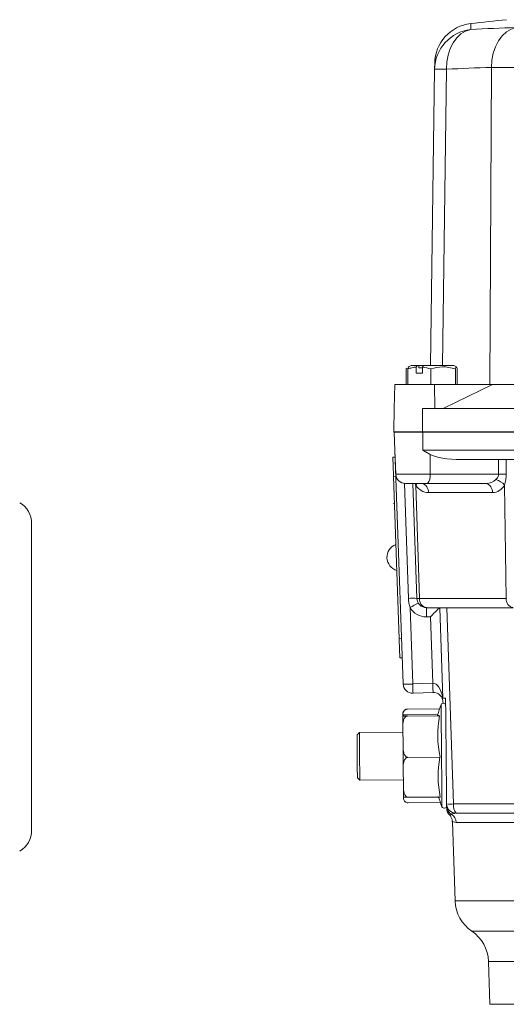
# Model space of a CAD drawing. Header units: millimetres. Extents: x 104 to 691, y -53 to 667.
# Tile 22 of 29: x 420 to 522, y 442 to 648. Entities that reach past the tile are written whole.
import ezdxf

# ---------------------------------------------------------------- set-up
doc = ezdxf.new("R2010")
doc.units = ezdxf.units.MM

msp = doc.modelspace()

# ---------------------------------------------------------------- linework, layer by layer
at = {"color": 7, "linetype": 'Continuous', "lineweight": 15}
for p, q in [((506.28, 576.15), (507.12, 638.12)), ((518.64, 572.15), (519.01, 638.5)), ((501.38, 575.58), (501.19, 575.4)), ((501.19, 575.4), (501.19, 572.15)), ((501.52, 575.4), (501.68, 575.77)), ((501.52, 575.4), (501.52, 572.15)), ((501.65, 575.82), (501.56, 575.78)), ((502.21, 576.15), (501.65, 575.82)), ((503.59, 576.15), (502.21, 576.15)), ((503.26, 574.55), (503.26, 575.81)), ((503.85, 576.15), (503.59, 576.15)), ((503.85, 576.15), (503.85, 575.65)), ((504.91, 576.15), (503.85, 576.15)), ((504.59, 575.65), (503.85, 575.65)), ((504.59, 575.81), (504.59, 574.55)), ((511.16, 576.15), (504.92, 576.15)), ((506.33, 575.4), (506.33, 572.15)), ((511.72, 575.82), (511.16, 576.15)), ((511.5, 575.4), (511.5, 572.15)), ((511.85, 575.4), (511.85, 572.15)), ((504.59, 574.55), (503.26, 574.55)), ((498.77, 572.15), (498.68, 567.15)), ((507.09, 572.15), (498.77, 572.15)), ((507.09, 572.15), (507.13, 567.15)), ((519.23, 572.15), (507.09, 572.15)), ((508.91, 567.15), (519.23, 572.15)), ((667.96, 572.15), (519.23, 572.15)), ((498.68, 567.15), (498.6, 562.25)), ((504.6, 567.15), (504.6, 562.25)), ((682.6, 567.15), (504.6, 567.15)), ((498.6, 562.25), (498.6, 562.15)), ((504.6, 562.25), (498.6, 562.25)), ((500.78, 562.15), (498.6, 562.15)), ((498.83, 558.38), (498.69, 562.15)), ((500.78, 562.15), (504.68, 562.15)), ((504.6, 562.25), (504.6, 562.15)), ((682.6, 562.25), (504.6, 562.25)), ((504.68, 558.38), (504.68, 562.15)), ((504.68, 562.15), (591.12, 562.15)), ((498.38, 556.93), (498.88, 556.95)), ((498.83, 558.38), (499, 553.38)), ((500.53, 509.48), (498.83, 558.38)), ((504.68, 558.38), (590.72, 558.38)), ((506.16, 553.38), (506.19, 557.52)), ((589.52, 556.45), (512.65, 556.45)), ((498.52, 552.93), (499.02, 552.95)), ((499.7, 518.95), (498.52, 552.93)), ((506.16, 553.38), (520.51, 553.38)), ((498.61, 550.14), (498.54, 550.14)), ((505.64, 551.45), (501, 551.45)), ((503.41, 527.38), (502.57, 551.45)), ((503.17, 551.12), (503.99, 527.38)), ((517.8, 551.45), (505.64, 551.45)), ((522.11, 527.38), (521.76, 551.12)), ((519.21, 549.52), (505.8, 549.52)), ((498.54, 547.27), (498.71, 547.27)), ((498.76, 545.85), (498.7, 545.85)), ((422.86, 510.95), (422.86, 543.06)), ((499.27, 528.73), (499.36, 528.73)), ((499.37, 528.55), (499.3, 528.54)), ((501.98, 525.46), (502.53, 509.48)), ((503.99, 527.38), (522.11, 527.38)), ((523.52, 525.45), (505.41, 525.45)), ((508.84, 506.53), (508.18, 525.45)), ((509.66, 525.45), (511.1, 484.38)), ((499.42, 524.41), (499.51, 524.41)), ((506.25, 523.52), (505.41, 523.52)), ((506.73, 509.63), (506.25, 523.52)), ((499.7, 518.95), (500.2, 518.97)), ((499.84, 514.96), (500.34, 514.97)), ((422.86, 478.84), (422.86, 510.95)), ((502.53, 509.48), (506.73, 509.63)), ((506.8, 507.7), (502.6, 507.55)), ((508.88, 505.47), (508.87, 505.77)), ((500.45, 502.96), (500.46, 502.83)), ((501.44, 504.21), (508.15, 504.27)), ((501.45, 503.04), (507.77, 503.1)), ((501.46, 502.76), (508.16, 502.82)), ((491.38, 499.32), (490.89, 498.82)), ((500.49, 499.4), (491.38, 499.32)), ((500.48, 500.49), (500.51, 496.38)), ((501.53, 494.13), (508.24, 494.19)), ((500.55, 491.93), (500.59, 487.95)), ((490.97, 489.82), (491.47, 489.32)), ((491.47, 489.32), (500.57, 489.4)), ((500.6, 485.84), (500.6, 485.77)), ((500.61, 485.58), (500.6, 485.77)), ((501.6, 485.77), (508.31, 485.83)), ((501.61, 484.6), (508.32, 484.66)), ((511.1, 484.38), (529.82, 484.38)), ((509.64, 483.85), (509.63, 484.02)), ((530.34, 482.45), (511.62, 482.45)), ((510.28, 482.06), (510.26, 482.06)), ((510.84, 480.66), (511.42, 464.08)), ((537.09, 480.52), (511.65, 480.52)), ((518.37, 451.43), (518.68, 442.45)), ((518.68, 442.45), (608.68, 442.45))]:
    msp.add_line(p, q, dxfattribs=at)
at = {"color": 8, "linetype": 'Continuous', "lineweight": 15}
for p, q in [((509.61, 638.12), (508.77, 576.15)), ((499, 553.38), (506.16, 553.38)), ((501.66, 527.39), (500.82, 551.46)), ((511.42, 464.08), (586.61, 464.08)), ((514.89, 457.75), (590.37, 457.75)), ((609, 451.43), (518.37, 451.43))]:
    msp.add_line(p, q, dxfattribs=at)
at = {"color": 8, "linetype": 'Continuous', "lineweight": 15, "flags": 128}
for points in [[(514.67, 647.69), (514.67, 647.61), (514.67, 647.37), (514.66, 646.98), (514.66, 646.44)], [(503.39, 551.45), (503.3, 551.3), (503.17, 551.12)], [(508.47, 505.15), (508.47, 505.11), (508.47, 504.75), (508.48, 504.04), (508.49, 503.01), (508.5, 501.69), (508.51, 500.11), (508.53, 498.35), (508.55, 496.46), (508.56, 494.49), (508.58, 492.53), (508.6, 490.63), (508.61, 488.87), (508.63, 487.29), (508.64, 485.96), (508.65, 484.92), (508.65, 484.2), (508.66, 483.83), (508.66, 483.79)]]:
    msp.add_lwpolyline(points, dxfattribs=at)
at = {"color": 7, "linetype": 'Continuous', "lineweight": 15, "flags": 128}
for points in [[(514.66, 646.44), (513.61, 646.12), (512.63, 645.54), (511.75, 644.72), (510.99, 643.68), (510.38, 642.46), (509.94, 641.1), (509.68, 639.64), (509.61, 638.12)], [(519.01, 638.5), (519.1, 640.01), (519.38, 641.48), (519.84, 642.84), (520.47, 644.06), (521.25, 645.1), (522.14, 645.92), (523.13, 646.5), (524.18, 646.82)], [(507.12, 638.12), (507.12, 638.66), (507.13, 639.05), (507.13, 639.28), (507.13, 639.35)], [(498.52, 552.93), (498.49, 553.71), (498.46, 554.46), (498.44, 555.15), (498.42, 555.76), (498.4, 556.26), (498.39, 556.63), (498.38, 556.85), (498.38, 556.93)], [(499.84, 514.96), (499.84, 515.03), (499.83, 515.26), (499.82, 515.63), (499.8, 516.13), (499.78, 516.73), (499.76, 517.42), (499.73, 518.17), (499.7, 518.95)], [(502.53, 509.48), (502.55, 509.1), (502.56, 508.74), (502.57, 508.4), (502.58, 508.11), (502.59, 507.87), (502.6, 507.7), (502.6, 507.59), (502.6, 507.55)], [(506.73, 509.63), (506.75, 509.25), (506.76, 508.88), (506.77, 508.55), (506.78, 508.26), (506.79, 508.02), (506.8, 507.84), (506.8, 507.74), (506.8, 507.7)], [(508.84, 506.53), (508.84, 506.53), (508.83, 506.53), (508.8, 506.53)], [(508.84, 506.53), (508.88, 506.54), (508.99, 506.54), (509.18, 506.54), (509.42, 506.54)], [(509.42, 506.54), (509.46, 502.86), (509.49, 499.47), (509.51, 496.39), (509.54, 493.63), (509.56, 491.21), (509.58, 489.15), (509.59, 487.44), (509.6, 486.11), (509.61, 485.15), (509.62, 484.57), (509.62, 484.38)], [(500.48, 500.49), (500.47, 500.89), (500.47, 501.25), (500.47, 501.59), (500.46, 501.9), (500.46, 502.18), (500.46, 502.43), (500.46, 502.65), (500.46, 502.83)], [(508.16, 502.82), (507.97, 502.86), (507.84, 502.89), (507.75, 502.92), (507.73, 502.96), (507.73, 502.97)], [(490.97, 489.82), (490.97, 489.82), (490.97, 490.02), (490.96, 490.57), (490.95, 491.42), (490.94, 492.51), (490.93, 493.74), (490.92, 495.02), (490.91, 496.24), (490.9, 497.31), (490.89, 498.14), (490.89, 498.65), (490.89, 498.82)], [(491.38, 499.32), (491.39, 499.2), (491.39, 498.72), (491.4, 497.92), (491.41, 496.85), (491.42, 495.59), (491.43, 494.24), (491.44, 492.89), (491.45, 491.65), (491.46, 490.61), (491.47, 489.84), (491.47, 489.41), (491.47, 489.32)], [(500.55, 491.93), (500.55, 492.48), (500.54, 493.03), (500.54, 493.59), (500.53, 494.15), (500.53, 494.71), (500.52, 495.27), (500.52, 495.83), (500.51, 496.38)], [(500.6, 485.84), (500.6, 485.99), (500.6, 486.17), (500.6, 486.39), (500.6, 486.64), (500.59, 486.93), (500.59, 487.24), (500.59, 487.58), (500.59, 487.95)], [(509.62, 484.38), (509.62, 484.2), (509.62, 484.08), (509.62, 484), (509.62, 483.98)]]:
    msp.add_lwpolyline(points, dxfattribs=at)
at = {"color": 7, "linetype": 'Continuous', "lineweight": 15}
for centre, radius, start, end in [((515.63, 639.24), 8.5, 96.4737, 179.231), ((593.6, -47.85), 700, 95.85838, 96.4737), ((515.61, 638), 8.49, 96.4145, 179.188), ((533.36, 299.29), 347.66, 91.5133, 93.0837), ((508.36, 572.06), 66.07, 88.9205, 91.0795), ((528.08, 295.21), 343.41, 91.5132, 93.0837), ((522.02, 164.1), 474.41, 89.6371, 90.3629), ((501, 553.45), 2, 182, 270), ((503.92, 552.94), 2.28, 318.9739, 11.019), ((518.88, 548.5), 3.89, 42.2839, 74.3271), ((521.44, 505.56), 47.82, 89.2267, 91.1155), ((504.05, 549.72), 1.76, 353.4534, 78.9724), ((517.46, 549.72), 1.76, 353.4521, 78.9731), ((417.86, 543.06), 5, 0, 60), ((500.04, 535.98), 2.88, 110.8253, 253.1747), ((502.48, 515.42), 12, 85.55, 93.9153), ((510.67, 511.95), 16.06, 115.7295, 122.7502), ((505.41, 527.52), 4, 211.018, 270), ((503.7, 533.36), 5.99, 267.198, 272.802), ((505.41, 527.45), 2, 182, 270), ((505.74, 527.18), 1.76, 173.4532, 258.972), ((899.63, 523.98), 394.23, 179.7872, 180.0677), ((523.86, 527.18), 1.76, 173.4525, 258.9727), ((501.53, 523.83), 14.39, 266.0133, 273.9891), ((502.53, 509.55), 2, 182, 272), ((506.87, 505.7), 2, 24.6463, 92), ((535.59, 494.71), 29.06, 158.9314, 163.4868), ((508.94, 504.97), 0.5, 0.5, 158.9314), ((501.45, 503.22), 1, 130.3132, 180.5), ((529.34, 498.69), 21.57, 168.9544, 192.0457), ((528.06, 490.18), 20.22, 168.5725, 192.4275), ((501.61, 485.59), 1, 180.5, 197.3663), ((501.61, 485.59), 1, 217.9148, 230.822), ((535.59, 494.71), 29.06, 197.5132, 202.0686), ((510.36, 496.75), 12.39, 266.5732, 273.4268), ((511.62, 484.45), 2, 182, 270), ((513.33, 483.94), 2.28, 168.9825, 221.0237), ((509.12, 483.97), 0.5, 202.0686, 0.5), ((511.62, 483.93), 1.99, 182.0512, 241.0374), ((511.65, 483.48), 2, 182.0008, 226.2005), ((509.65, 480.46), 2, 1.8062, 59.7441), ((417.86, 478.84), 5, 300, 0), ((519.41, 464.36), 8, 182, 235.6082), ((510.38, 451.15), 8, 2, 55.6082)]:
    msp.add_arc(centre, radius, start, end, dxfattribs=at)
for centre, major_axis, ratio, start_param, end_param in [((512.92, 558.45), (7.47, 0.08), 0.267572, 3.586827, 4.673464), ((530.63, -0.06), (-10.7, 811.13), 0.004764, 0.814627, 0.819816), ((531.15, -0.13), (-11.22, 811.19), 0.002382, 0.814608, 0.819789), ((517.64, 553.45), (2.75, -0.24), 0.72281, 4.831416, 5.759702), ((505.75, 553.52), (-0.13, 4), 0.81623, 2.187773, 3.116059), ((519.05, 553.52), (-0.46, 3.98), 0.81283, 3.047738, 3.976024), ((506.25, 523.45), (1.93, 2), 0.018064, 0.017443, 1.553354), ((506.87, 505.7), (-0.14, 3.93), 0.50888, 4.908818, 6.283185)]:
    msp.add_ellipse(centre, major_axis=major_axis, ratio=ratio, start_param=start_param, end_param=end_param, dxfattribs=at)
for points, knots in [([(501.52, 575.4), (501.8, 575.5), (502.09, 575.58), (502.67, 575.72), (502.97, 575.78), (503.26, 575.81)], [0, 0, 0, 0, 0.5, 0.5, 1, 1, 1, 1]), ([(511.5, 575.4), (510.58, 575.63), (508.85, 576.07), (507.13, 575.61), (506.33, 575.4)], [0, 0, 0, 0, 0.5347171, 1, 1, 1, 1]), ([(511.85, 575.4), (511.79, 575.63), (511.67, 576.07), (511.55, 575.61), (511.5, 575.4)], [0, 0, 0, 0, 0.534716, 1, 1, 1, 1]), ([(506.19, 557.52), (505.94, 557.65), (505.69, 557.8), (505.32, 558.01), (505.19, 558.08), (504.94, 558.23), (504.81, 558.31), (504.68, 558.38)], [0, 0, 0, 0, 0.5, 0.5, 0.75, 0.75, 1, 1, 1, 1]), ([(519.93, 552.25), (520.08, 552.42), (520.32, 552.68), (520.49, 553.09), (520.5, 553.3), (520.51, 553.38)], [0, 0, 0, 0, 0.5333384, 0.8222202, 1, 1, 1, 1]), ([(522.08, 553.38), (522.07, 552.99), (522.04, 552.21), (521.85, 551.48), (521.76, 551.12)], [0, 0, 0, 0, 0.509466, 1, 1, 1, 1]), ([(501.98, 525.46), (501.88, 525.77), (501.81, 526.09), (501.7, 526.73), (501.67, 527.06), (501.66, 527.39)], [0, 0, 0, 0, 0.5, 0.5, 1, 1, 1, 1]), ([(508.69, 506.53), (508.69, 506.53), (508.7, 506.51), (508.79, 506.11), (508.87, 505.77)], [0, 0, 0, 0, 0.142766, 1, 1, 1, 1]), ([(501.44, 504.21), (501.32, 504.21), (501.2, 504.18), (501, 504.1), (500.92, 504.04), (500.79, 503.93), (500.73, 503.87), (500.65, 503.74), (500.61, 503.68), (500.53, 503.48), (500.5, 503.35), (500.46, 503.08), (500.45, 502.95), (500.46, 502.81)], [0, 0, 0, 0, 0.125, 0.125, 0.25, 0.25, 0.375, 0.375, 0.5, 0.5, 0.75, 0.75, 1, 1, 1, 1]), ([(501.45, 503.04), (501.33, 503.04), (501.21, 503.04), (501, 503.03), (500.92, 503.03), (500.72, 503.02), (500.64, 503.01), (500.53, 503), (500.5, 502.99), (500.46, 502.98), (500.45, 502.97), (500.45, 502.96)], [0, 0, 0, 0, 0.125, 0.125, 0.25, 0.25, 0.5, 0.5, 0.75, 0.75, 1, 1, 1, 1]), ([(500.46, 502.83), (500.46, 502.82), (500.46, 502.82), (500.5, 502.8), (500.53, 502.79), (500.65, 502.78), (500.73, 502.78), (500.93, 502.77), (501.01, 502.77), (501.16, 502.76), (501.21, 502.76), (501.33, 502.76), (501.39, 502.76), (501.46, 502.76)], [0, 0, 0, 0, 0.25, 0.25, 0.5, 0.5, 0.75, 0.75, 0.875, 0.875, 0.9375, 0.9375, 1, 1, 1, 1]), ([(501.46, 502.76), (501.33, 502.76), (501.21, 502.72), (501.01, 502.58), (500.93, 502.5), (500.73, 502.22), (500.65, 502), (500.54, 501.58), (500.51, 501.36), (500.48, 500.93), (500.47, 500.71), (500.48, 500.49)], [0, 0, 0, 0, 0.125, 0.125, 0.25, 0.25, 0.5, 0.5, 0.75, 0.75, 1, 1, 1, 1]), ([(500.82, 503.97), (500.85, 504), (500.91, 504.07), (501.09, 504.15), (501.27, 504.2), (501.4, 504.21), (501.44, 504.21)], [0, 0, 0, 0, 0.293118, 0.562841, 0.834942, 1, 1, 1, 1]), ([(500.51, 496.38), (500.51, 496.17), (500.52, 495.95), (500.56, 495.51), (500.6, 495.3), (500.72, 494.87), (500.8, 494.66), (501, 494.39), (501.08, 494.3), (501.23, 494.2), (501.29, 494.18), (501.4, 494.14), (501.47, 494.13), (501.53, 494.13)], [0, 0, 0, 0, 0.25, 0.25, 0.5, 0.5, 0.75, 0.75, 0.875, 0.875, 0.9375, 0.9375, 1, 1, 1, 1]), ([(501.53, 494.13), (501.41, 494.13), (501.28, 494.08), (501.09, 493.95), (501.01, 493.87), (500.87, 493.69), (500.82, 493.59), (500.74, 493.39), (500.7, 493.29), (500.62, 492.98), (500.59, 492.77), (500.55, 492.35), (500.55, 492.14), (500.55, 491.93)], [0, 0, 0, 0, 0.125, 0.125, 0.25, 0.25, 0.375, 0.375, 0.5, 0.5, 0.75, 0.75, 1, 1, 1, 1]), ([(500.59, 487.95), (500.59, 487.74), (500.6, 487.53), (500.64, 487.12), (500.67, 486.91), (500.79, 486.5), (500.87, 486.29), (501.07, 486.02), (501.16, 485.94), (501.31, 485.84), (501.36, 485.82), (501.48, 485.78), (501.54, 485.77), (501.6, 485.77)], [0, 0, 0, 0, 0.25, 0.25, 0.5, 0.5, 0.75, 0.75, 0.875, 0.875, 0.9375, 0.9375, 1, 1, 1, 1]), ([(501.6, 485.77), (501.48, 485.77), (501.36, 485.77), (501.16, 485.77), (501.08, 485.78), (500.88, 485.78), (500.79, 485.79), (500.68, 485.8), (500.65, 485.81), (500.61, 485.82), (500.6, 485.83), (500.6, 485.84)], [0, 0, 0, 0, 0.125, 0.125, 0.25, 0.25, 0.5, 0.5, 0.75, 0.75, 1, 1, 1, 1]), ([(500.6, 485.77), (500.61, 485.66), (500.61, 485.55), (500.65, 485.32), (500.69, 485.21), (500.8, 484.99), (500.88, 484.88), (501.08, 484.74), (501.16, 484.69), (501.32, 484.64), (501.37, 484.63), (501.49, 484.61), (501.55, 484.6), (501.61, 484.6)], [0, 0, 0, 0, 0.25, 0.25, 0.5, 0.5, 0.75, 0.75, 0.875, 0.875, 0.9375, 0.9375, 1, 1, 1, 1]), ([(509.65, 483.45), (509.65, 483.47), (509.65, 483.5), (509.64, 483.78), (509.64, 483.85)], [0, 0, 0, 0, 0.735784, 1, 1, 1, 1]), ([(510.24, 482.05), (510.26, 482.02), (510.32, 481.97), (510.49, 481.78), (510.7, 481.38), (510.84, 481), (510.82, 480.74), (510.82, 480.67)], [0, 0, 0, 0, 0.185181, 0.464407, 0.659042, 0.903355, 1, 1, 1, 1])]:
    msp.add_open_spline(points, degree=3, knots=knots, dxfattribs=at)
for points in [[(503.59, 576.15), (503.48, 576.04), (503.37, 575.92), (503.26, 575.81)], [(504.59, 575.81), (504.7, 575.92), (504.81, 576.04), (504.92, 576.15)], [(504.59, 575.81), (505.19, 575.74), (505.77, 575.59), (506.33, 575.4)]]:
    msp.add_open_spline(points, degree=3, dxfattribs=at)
at = {"color": 8, "linetype": 'Continuous', "lineweight": 15}
for points, knots in [([(503.17, 551.12), (503.15, 551.16), (503.12, 551.26), (503.1, 551.37), (503.08, 551.45)], [0, 0, 0, 0, 0.3289011, 1, 1, 1, 1]), ([(510.66, 482.19), (510.55, 482.14), (510.3, 482.04), (510.29, 482.06), (510.28, 482.06)], [0, 0, 0, 0, 0.4264887, 1, 1, 1, 1]), ([(511.36, 482.41), (511.26, 482.4), (510.97, 482.36), (510.78, 482.26), (510.66, 482.19)], [0, 0, 0, 0, 0.359161, 1, 1, 1, 1]), ([(511.65, 480.52), (511.24, 480.62), (510.74, 480.73), (510.9, 480.68), (510.94, 480.67)], [0, 0, 0, 0, 0.8154877, 1, 1, 1, 1])]:
    msp.add_open_spline(points, degree=3, knots=knots, dxfattribs=at)

doc.saveas('drawing.dxf')
